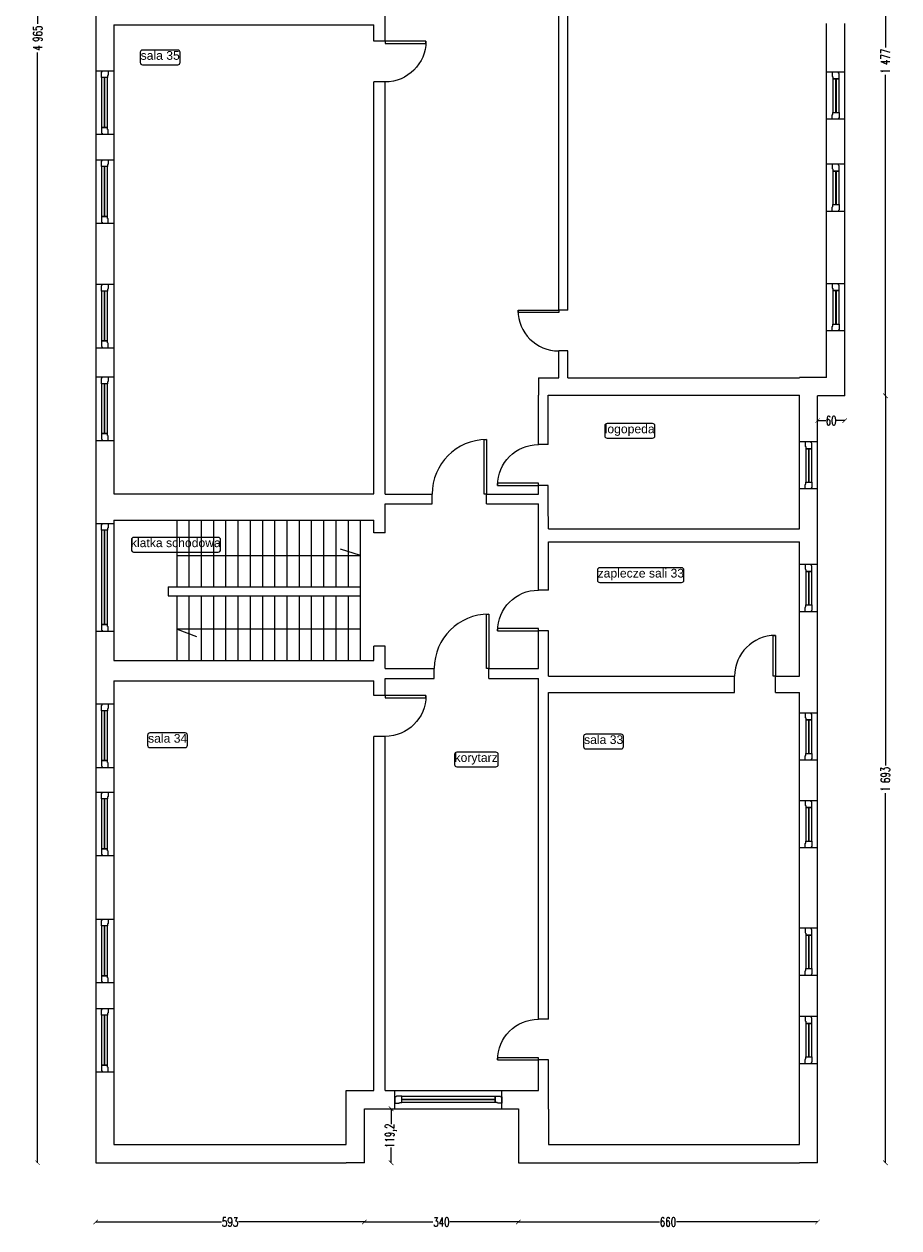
# Model space of a CAD drawing. Header units: centimetres. Extents: x -28146 to 19487, y -25160 to -2224.
# Tile 19 of 29: x 3454 to 5385, y -21739 to -19082. Entities that reach past the tile are written whole.
import ezdxf
from ezdxf.enums import TextEntityAlignment as Align

# ---------------------------------------------------------------- set-up
doc = ezdxf.new("R2010")
doc.units = ezdxf.units.CM
doc.header["$LTSCALE"] = 10
doc.linetypes.add('CONTINU', pattern=[0, 0])
for name, color, linetype, lineweight, true_color in [('IS_Okno_Drzwi', 7, 'Continuous', 9, 0x000000), ('IS_Room (Automatic)', 7, 'Continuous', 25, 0x000000), ('IS_Ściana1', 7, 'Continuous', 9, 0x000000)]:
    doc.layers.add(name, color=color, linetype=linetype, lineweight=lineweight, true_color=true_color)
doc.layers.add('Urzadzenia', color=7, linetype='CONTINU', lineweight=5)
doc.styles.add('Arial_____', font='arial.ttf')
doc.styles.add('styl1', font='simplex.shx', dxfattribs={"width": 0.7})
doc.dimstyles.new('100', dxfattribs={"dimtxt": 20, "dimasz": 10, "dimexe": 1.25, "dimexo": 0, "dimtad": 0, "dimdec": 1, "dimdsep": 46, "dimlunit": 6, "dimtxsty": 'styl1', "dimblk1": 'ARCHTICK', "dimblk2": 'ARCHTICK', "dimsah": 1, "dimcen": 5, "dimse1": 1, "dimse2": 1, "dimclrt": 256, "dimadec": 0, "dimazin": 0, "dimtfac": 1, "dimtdec": 1, "dimtmove": 0, "dimatfit": 3, "dimldrblk": 'ARCHTICK', "dimfxl": 1.25, "dimtolj": 1, "dimtzin": 0, "dimarcsym": 0})

# ---------------------------------------------------------------- blocks, each defined once
blk = doc.blocks.new('4_CoTo_OknoWScianie_1040_1750_400_150_0_15_0_0_ExportItem_1_50_0_False__87f71fa3-f148-4722-b574-2038bd8a55f3_ExportItem')
at = {"layer": 'IS_Okno_Drzwi', "lineweight": -2}
blk.add_lwpolyline([(-0.52, -0.075), (-0.425, -0.075), (-0.415, -0.065), (-0.415, -0.06), (-0.37, -0.06), (-0.37, 0.075), (-0.4875, 0.075), (-0.4975, 0.065), (-0.4975, 0.06), (-0.52, 0.06)], close=True, dxfattribs=at)
at = {"layer": 'IS_Okno_Drzwi', "lineweight": -2, "extrusion": (0, 0, -1)}
for points in [[(0.37, 0.075), (-0.37, 0.075), (-0.37, -0.06), (0.37, -0.06)], [(-0.52, -0.075), (-0.425, -0.075), (-0.415, -0.065), (-0.415, -0.06), (-0.37, -0.06), (-0.37, 0.075), (-0.4875, 0.075), (-0.4975, 0.065), (-0.4975, 0.06), (-0.52, 0.06)]]:
    blk.add_lwpolyline(points, close=True, dxfattribs=at)
at = {"layer": 'IS_Okno_Drzwi', "lineweight": -2, "extrusion": (0, 0, -1), "elevation": -0.001}
blk.add_lwpolyline([(0.37, 0.015), (-0.37, 0.015), (-0.37, 0), (0.37, 0)], close=True, dxfattribs=at)
blk = doc.blocks.new('4_CoTo_OknoWScianie_1400_2000_400_150_0_15_0_0_ExportItem_1_50_0_False__87f71fa3-f148-4722-b574-2038bd8a55f3_ExportItem')
at = {"layer": 'IS_Okno_Drzwi', "lineweight": -2}
blk.add_lwpolyline([(-0.7, -0.075), (-0.605, -0.075), (-0.595, -0.065), (-0.595, -0.06), (-0.55, -0.06), (-0.55, 0.075), (-0.6675, 0.075), (-0.6775, 0.065), (-0.6775, 0.06), (-0.7, 0.06)], close=True, dxfattribs=at)
at = {"layer": 'IS_Okno_Drzwi', "lineweight": -2, "extrusion": (0, 0, -1)}
for points in [[(0.55, 0.075), (-0.55, 0.075), (-0.55, -0.06), (0.55, -0.06)], [(-0.7, -0.075), (-0.605, -0.075), (-0.595, -0.065), (-0.595, -0.06), (-0.55, -0.06), (-0.55, 0.075), (-0.6675, 0.075), (-0.6775, 0.065), (-0.6775, 0.06), (-0.7, 0.06)]]:
    blk.add_lwpolyline(points, close=True, dxfattribs=at)
at = {"layer": 'IS_Okno_Drzwi', "lineweight": -2, "extrusion": (0, 0, -1), "elevation": -0.001}
blk.add_lwpolyline([(0.55, 0.015), (-0.55, 0.015), (-0.55, 0), (0.55, 0)], close=True, dxfattribs=at)
blk = doc.blocks.new('4_CoTo_OknoWScianie_2380_1000_400_150_0_15_0_0_ExportItem_1_50_0_False__87f71fa3-f148-4722-b574-2038bd8a55f3_ExportItem')
at = {"layer": 'IS_Okno_Drzwi', "lineweight": -2}
blk.add_lwpolyline([(-1.19, -0.075), (-1.095, -0.075), (-1.085, -0.065), (-1.085, -0.06), (-1.04, -0.06), (-1.04, 0.075), (-1.1575, 0.075), (-1.1675, 0.065), (-1.1675, 0.06), (-1.19, 0.06)], close=True, dxfattribs=at)
at = {"layer": 'IS_Okno_Drzwi', "lineweight": -2, "extrusion": (0, 0, -1)}
for points in [[(1.04, 0.075), (-1.04, 0.075), (-1.04, -0.06), (1.04, -0.06)], [(-1.19, -0.075), (-1.095, -0.075), (-1.085, -0.065), (-1.085, -0.06), (-1.04, -0.06), (-1.04, 0.075), (-1.1575, 0.075), (-1.1675, 0.065), (-1.1675, 0.06), (-1.19, 0.06)]]:
    blk.add_lwpolyline(points, close=True, dxfattribs=at)
at = {"layer": 'IS_Okno_Drzwi', "lineweight": -2, "extrusion": (0, 0, -1), "elevation": -0.001}
blk.add_lwpolyline([(1.04, 0.015), (-1.04, 0.015), (-1.04, 0), (1.04, 0)], close=True, dxfattribs=at)
blk = doc.blocks.new('4_CoTo_OknoWScianie_2360_2000_400_150_0_15_0_0_ExportItem_1_50_0_False__87f71fa3-f148-4722-b574-2038bd8a55f3_ExportItem')
at = {"layer": 'IS_Okno_Drzwi', "lineweight": -2}
blk.add_lwpolyline([(-1.18, -0.075), (-1.085, -0.075), (-1.075, -0.065), (-1.075, -0.06), (-1.03, -0.06), (-1.03, 0.075), (-1.1475, 0.075), (-1.1575, 0.065), (-1.1575, 0.06), (-1.18, 0.06)], close=True, dxfattribs=at)
at = {"layer": 'IS_Okno_Drzwi', "lineweight": -2, "extrusion": (0, 0, -1)}
for points in [[(1.03, 0.075), (-1.03, 0.075), (-1.03, -0.06), (1.03, -0.06)], [(-1.18, -0.075), (-1.085, -0.075), (-1.075, -0.065), (-1.075, -0.06), (-1.03, -0.06), (-1.03, 0.075), (-1.1475, 0.075), (-1.1575, 0.065), (-1.1575, 0.06), (-1.18, 0.06)]]:
    blk.add_lwpolyline(points, close=True, dxfattribs=at)
at = {"layer": 'IS_Okno_Drzwi', "lineweight": -2, "extrusion": (0, 0, -1), "elevation": -0.001}
blk.add_lwpolyline([(1.03, 0.015), (-1.03, 0.015), (-1.03, 0), (1.03, 0)], close=True, dxfattribs=at)
blk = doc.blocks.new('4_CoTo_DrzwiWScianie_900_2000_250_100_0_50_0_0_ExportItem_1_50_0_False__87f71fa3-f148-4722-b574-2038bd8a55f3_ExportItem')
at = {"layer": 'IS_Okno_Drzwi', "lineweight": -2, "extrusion": (0, 0, -1)}
blk.add_lwpolyline([(-0.45, 1.025), (-0.45, 0.125), (-0.4, 0.125), (-0.4, 1.025)], close=True, dxfattribs=at)
at = {"layer": 'IS_Okno_Drzwi', "lineweight": -2}
blk.add_arc((0.45, 0.125), 0.9, 90, 180, dxfattribs=at)
blk = doc.blocks.new('4_CoTo_DrzwiWScianie_1200_2000_220_100_0_50_0_0_ExportItem_1_50_0_False__87f71fa3-f148-4722-b574-2038bd8a55f3_ExportItem')
at = {"layer": 'IS_Okno_Drzwi', "lineweight": -2, "extrusion": (0, 0, -1)}
blk.add_lwpolyline([(-0.6, 1.31), (-0.6, 0.11), (-0.55, 0.11), (-0.55, 1.31)], close=True, dxfattribs=at)
at = {"layer": 'IS_Okno_Drzwi', "lineweight": -2}
blk.add_arc((0.6, 0.11), 1.2, 90, 180, dxfattribs=at)
blk = doc.blocks.new('4_CoTo_DrzwiWScianie_900_2000_220_100_0_50_0_0_ExportItem_1_50_0_False__87f71fa3-f148-4722-b574-2038bd8a55f3_ExportItem')
at = {"layer": 'IS_Okno_Drzwi', "lineweight": -2, "extrusion": (0, 0, -1)}
blk.add_lwpolyline([(-0.45, 1.01), (-0.45, 0.11), (-0.4, 0.11), (-0.4, 1.01)], close=True, dxfattribs=at)
at = {"layer": 'IS_Okno_Drzwi', "lineweight": -2}
blk.add_arc((0.45, 0.11), 0.9, 90, 180, dxfattribs=at)
blk = doc.blocks.new('4_CoTo_DrzwiWScianie_900_2000_200_100_0_50_0_0_ExportItem_1_50_0_False__87f71fa3-f148-4722-b574-2038bd8a55f3_ExportItem')
at = {"layer": 'IS_Okno_Drzwi', "lineweight": -2, "extrusion": (0, 0, -1)}
blk.add_lwpolyline([(-0.45, 1), (-0.45, 0.1), (-0.4, 0.1), (-0.4, 1)], close=True, dxfattribs=at)
at = {"layer": 'IS_Okno_Drzwi', "lineweight": -2}
blk.add_arc((0.45, 0.1), 0.9, 90, 180, dxfattribs=at)
blk = doc.blocks.new('4_CoTo_DrzwiWScianie_900_2000_360_100_0_50_0_0_ExportItem_1_50_0_False__87f71fa3-f148-4722-b574-2038bd8a55f3_ExportItem')
at = {"layer": 'IS_Okno_Drzwi', "lineweight": -2, "extrusion": (0, 0, -1)}
blk.add_lwpolyline([(-0.45, 1.08), (-0.45, 0.18), (-0.4, 0.18), (-0.4, 1.08)], close=True, dxfattribs=at)
at = {"layer": 'IS_Okno_Drzwi', "lineweight": -2}
blk.add_arc((0.45, 0.18), 0.9, 90, 180, dxfattribs=at)
blk = doc.blocks.new('_ARCHTICK')
at = {"color": 0, "linetype": 'ByBlock', "const_width": 0.15}
blk.add_lwpolyline([(-0.5, -0.5), (0.5, 0.5)], dxfattribs=at)
blk = doc.blocks.new('*D558')
at = {"layer": 'Defpoints', "color": 0}
for p in [(5265.2, -18425.5), (5265.2, -19902.5), (5355, -19902.5)]:
    blk.add_point(p, dxfattribs=at)
at = {"layer": 'Urzadzenia', "color": 0, "lineweight": -2}
for p, q in [((5355, -18425.5), (5355, -19133.7)), ((5355, -19902.5), (5355, -19194.3))]:
    blk.add_line(p, q, dxfattribs=at)
at = {"layer": 'Urzadzenia', "color": 0, "lineweight": -2, "xscale": 10, "yscale": 10, "zscale": 10}
for p, rotation in [((5355, -18425.5), 90), ((5355, -19902.5), 270)]:
    blk.add_blockref('_ARCHTICK', p, dxfattribs=dict(at, rotation=rotation))
at = {"layer": 'Urzadzenia', "insert": (5355, -19164), "char_height": 20, "attachment_point": 5, "rotation": 90, "style": 'styl1'}
blk.add_mtext('\\A1;1\xa0477', dxfattribs=at)
blk = doc.blocks.new('*D559')
at = {"layer": 'Defpoints', "color": 0}
for p in [(5265.2, -19902.5), (5205.2, -21595.5), (5355, -21595.5)]:
    blk.add_point(p, dxfattribs=at)
at = {"layer": 'Urzadzenia', "color": 0, "lineweight": -2}
for p, q in [((5355, -19902.5), (5355, -20718.7)), ((5355, -21595.5), (5355, -20779.3))]:
    blk.add_line(p, q, dxfattribs=at)
at = {"layer": 'Urzadzenia', "color": 0, "lineweight": -2, "xscale": 10, "yscale": 10, "zscale": 10}
for p, rotation in [((5355, -19902.5), 90), ((5355, -21595.5), 270)]:
    blk.add_blockref('_ARCHTICK', p, dxfattribs=dict(at, rotation=rotation))
at = {"layer": 'Urzadzenia', "insert": (5355, -20749), "char_height": 20, "attachment_point": 5, "rotation": 90, "style": 'styl1'}
blk.add_mtext('\\A1;1\xa0693', dxfattribs=at)
blk = doc.blocks.new('*D560')
at = {"layer": 'Defpoints', "color": 0}
for p in [(5205.2, -19902.5), (5265.2, -19902.5), (5265.2, -19957.4)]:
    blk.add_point(p, dxfattribs=at)
at = {"layer": 'Urzadzenia', "color": 0, "lineweight": -2}
for p, q in [((5205.2, -19957.4), (5223.3, -19957.4)), ((5265.2, -19957.4), (5247.2, -19957.4))]:
    blk.add_line(p, q, dxfattribs=at)
at = {"layer": 'Urzadzenia', "color": 0, "lineweight": -2, "xscale": 10, "yscale": 10, "zscale": 10, "rotation": 180}
blk.add_blockref('_ARCHTICK', (5205.2, -19957.4), dxfattribs=at)
at = {"layer": 'Urzadzenia', "color": 0, "lineweight": -2, "xscale": 10, "yscale": 10, "zscale": 10}
blk.add_blockref('_ARCHTICK', (5265.2, -19957.4), dxfattribs=at)
at = {"layer": 'Urzadzenia', "insert": (5235.2, -19957.4), "char_height": 20, "attachment_point": 5, "style": 'styl1'}
blk.add_mtext('\\A1;60', dxfattribs=at)
blk = doc.blocks.new('*D562')
at = {"layer": 'Defpoints', "color": 0}
for p in [(4545.2, -21595.5), (5205.2, -21595.5), (4545.2, -21726.2)]:
    blk.add_point(p, dxfattribs=at)
at = {"layer": 'Urzadzenia', "color": 0, "lineweight": -2}
for p, q in [((4545.2, -21726.2), (4856.6, -21726.2)), ((5205.2, -21726.2), (4893.8, -21726.2))]:
    blk.add_line(p, q, dxfattribs=at)
at = {"layer": 'Urzadzenia', "color": 0, "lineweight": -2, "xscale": 10, "yscale": 10, "zscale": 10, "rotation": 180}
blk.add_blockref('_ARCHTICK', (4545.2, -21726.2), dxfattribs=at)
at = {"layer": 'Urzadzenia', "color": 0, "lineweight": -2, "xscale": 10, "yscale": 10, "zscale": 10}
blk.add_blockref('_ARCHTICK', (5205.2, -21726.2), dxfattribs=at)
at = {"layer": 'Urzadzenia', "insert": (4875.2, -21726.2), "char_height": 20, "attachment_point": 5, "style": 'styl1'}
blk.add_mtext('\\A1;660', dxfattribs=at)
blk = doc.blocks.new('*D563')
at = {"layer": 'Defpoints', "color": 0}
for p in [(4205.2, -21595.5), (4545.2, -21595.5), (4205.2, -21726.2)]:
    blk.add_point(p, dxfattribs=at)
at = {"layer": 'Urzadzenia', "color": 0, "lineweight": -2}
for p, q in [((4205.2, -21726.2), (4356.6, -21726.2)), ((4545.2, -21726.2), (4393.8, -21726.2))]:
    blk.add_line(p, q, dxfattribs=at)
at = {"layer": 'Urzadzenia', "color": 0, "lineweight": -2, "xscale": 10, "yscale": 10, "zscale": 10, "rotation": 180}
blk.add_blockref('_ARCHTICK', (4205.2, -21726.2), dxfattribs=at)
at = {"layer": 'Urzadzenia', "color": 0, "lineweight": -2, "xscale": 10, "yscale": 10, "zscale": 10}
blk.add_blockref('_ARCHTICK', (4545.2, -21726.2), dxfattribs=at)
at = {"layer": 'Urzadzenia', "insert": (4375.2, -21726.2), "char_height": 20, "attachment_point": 5, "style": 'styl1'}
blk.add_mtext('\\A1;340', dxfattribs=at)
blk = doc.blocks.new('*D564')
at = {"layer": 'Defpoints', "color": 0}
for p in [(3612.2, -21595.5), (4205.2, -21595.5), (3612.2, -21726.2)]:
    blk.add_point(p, dxfattribs=at)
at = {"layer": 'Urzadzenia', "color": 0, "lineweight": -2}
for p, q in [((3612.2, -21726.2), (3890.1, -21726.2)), ((4205.2, -21726.2), (3927.3, -21726.2))]:
    blk.add_line(p, q, dxfattribs=at)
at = {"layer": 'Urzadzenia', "color": 0, "lineweight": -2, "xscale": 10, "yscale": 10, "zscale": 10, "rotation": 180}
blk.add_blockref('_ARCHTICK', (3612.2, -21726.2), dxfattribs=at)
at = {"layer": 'Urzadzenia', "color": 0, "lineweight": -2, "xscale": 10, "yscale": 10, "zscale": 10}
blk.add_blockref('_ARCHTICK', (4205.2, -21726.2), dxfattribs=at)
at = {"layer": 'Urzadzenia', "insert": (3908.7, -21726.2), "char_height": 20, "attachment_point": 5, "style": 'styl1'}
blk.add_mtext('\\A1;593', dxfattribs=at)
blk = doc.blocks.new('*D565')
at = {"layer": 'Defpoints', "color": 0}
for p in [(4205.2, -21476.3), (4264, -21476.3), (4205.2, -21595.5)]:
    blk.add_point(p, dxfattribs=at)
at = {"layer": 'Urzadzenia', "color": 0, "lineweight": -2}
for p, q in [((4264, -21476.3), (4264, -21509.9)), ((4264, -21595.5), (4264, -21561.8))]:
    blk.add_line(p, q, dxfattribs=at)
at = {"layer": 'Urzadzenia', "color": 0, "lineweight": -2, "xscale": 10, "yscale": 10, "zscale": 10}
for p, rotation in [((4264, -21476.3), 90), ((4264, -21595.5), 270)]:
    blk.add_blockref('_ARCHTICK', p, dxfattribs=dict(at, rotation=rotation))
at = {"layer": 'Urzadzenia', "insert": (4264, -21535.9), "char_height": 20, "attachment_point": 5, "rotation": 90, "style": 'styl1'}
blk.add_mtext('\\A1;119,2', dxfattribs=at)
blk = doc.blocks.new('*D566')
at = {"layer": 'Defpoints', "color": 0}
for p in [(3484, -16630.5), (3612.2, -16630.5), (3612.2, -21595.5)]:
    blk.add_point(p, dxfattribs=at)
at = {"layer": 'Urzadzenia', "color": 0, "lineweight": -2}
for p, q in [((3484, -16630.5), (3484, -19081.3)), ((3484, -21595.5), (3484, -19144.6))]:
    blk.add_line(p, q, dxfattribs=at)
at = {"layer": 'Urzadzenia', "color": 0, "lineweight": -2, "xscale": 10, "yscale": 10, "zscale": 10}
for p, rotation in [((3484, -16630.5), 90), ((3484, -21595.5), 270)]:
    blk.add_blockref('_ARCHTICK', p, dxfattribs=dict(at, rotation=rotation))
at = {"layer": 'Urzadzenia', "insert": (3484, -19113), "char_height": 20, "attachment_point": 5, "rotation": 90, "style": 'styl1'}
blk.add_mtext('\\A1;4\xa0965', dxfattribs=at)

msp = doc.modelspace()

# ---------------------------------------------------------------- linework, layer by layer
at = {"layer": 'IS_Room (Automatic)'}
for points, elevation in [([(3715.41, -19171.65), (3793.53, -19171.65, 0.4142136), (3798.53, -19166.65), (3798.53, -19144.36, 0.4142136), (3793.53, -19139.36), (3715.41, -19139.36, 0.4142136), (3710.41, -19144.36), (3710.41, -19166.65, 0.4142136)], 20682.2), ([(4740.64, -19995.98), (4841.28, -19995.98, 0.4142136), (4846.28, -19990.98), (4846.28, -19968.71, 0.4142136), (4841.28, -19963.71), (4740.64, -19963.71, 0.4142136), (4735.64, -19968.71), (4735.64, -19990.98, 0.4142136)], 20682.1), ([(3695.88, -20247.34), (3882.85, -20247.34, 0.4142136), (3887.85, -20242.34), (3887.85, -20220.05, 0.4142136), (3882.85, -20215.05), (3695.88, -20215.05, 0.4142136), (3690.88, -20220.05), (3690.88, -20242.34, 0.4142136)], 20682), ([(4724.51, -20314.47), (4905.33, -20314.47, 0.4142136), (4910.33, -20309.47), (4910.33, -20287.18, 0.4142136), (4905.33, -20282.18), (4724.51, -20282.18, 0.4142136), (4719.51, -20287.18), (4719.51, -20309.47, 0.4142136)], 20681.9), ([(3731.87, -20678.98), (3809.77, -20678.98, 0.4142136), (3814.77, -20673.98), (3814.77, -20651.7, 0.4142136), (3809.77, -20646.7), (3731.87, -20646.7, 0.4142136), (3726.87, -20651.7), (3726.87, -20673.98, 0.4142136)], 20678.2), ([(4694.04, -20681.88), (4772.02, -20681.88, 0.4142136), (4777.02, -20676.88), (4777.02, -20654.59, 0.4142136), (4772.02, -20649.59), (4694.04, -20649.59, 0.4142136), (4689.04, -20654.59), (4689.04, -20676.88, 0.4142136)], 20681.7), ([(4409.23, -20721.45), (4495.63, -20721.45, 0.4142136), (4500.63, -20716.45), (4500.63, -20694.18, 0.4142136), (4495.63, -20689.18), (4409.23, -20689.18, 0.4142136), (4404.23, -20694.18), (4404.23, -20716.45, 0.4142136)], 20681.8)]:
    msp.add_lwpolyline(points, format="xyb", close=True, dxfattribs=dict(at, elevation=elevation))
at = {"layer": 'IS_Ściana1'}
for p, q in [((4251, -19119.81, 3205.3), (4226, -19119.81, 3205.3)), ((3612.22, -19185.21, 3205.3), (3652.22, -19185.21, 3205.3)), ((4251, -19209.81, 3205.3), (4226, -19209.81, 3205.3)), ((5265.22, -19187.92, 3205.3), (5225.22, -19187.92, 3205.3)), ((5265.22, -19291.92, 3205.3), (5225.22, -19291.92, 3205.3)), ((3612.22, -19325.21, 3205.3), (3652.22, -19325.21, 3205.3)), ((3612.22, -19381.44, 3205.3), (3652.22, -19381.44, 3205.3)), ((5265.22, -19391.53, 3205.3), (5225.22, -19391.53, 3205.3)), ((5265.22, -19495.53, 3205.3), (5225.22, -19495.53, 3205.3)), ((3612.22, -19521.44, 3205.3), (3652.22, -19521.44, 3205.3)), ((3612.22, -19656.43, 3205.3), (3652.22, -19656.43, 3205.3)), ((5265.22, -19655.35, 3205.3), (5225.22, -19655.35, 3205.3)), ((4654.22, -19713.57, 3205.3), (4634.22, -19713.57, 3205.3)), ((5265.22, -19759.35, 3205.3), (5225.22, -19759.35, 3205.3)), ((3612.22, -19796.43, 3205.3), (3652.22, -19796.43, 3205.3)), ((4654.22, -19803.57, 3205.3), (4634.22, -19803.57, 3205.3)), ((3612.22, -19860.91, 3205.3), (3652.22, -19860.91, 3205.3)), ((3612.22, -20000.91, 3205.3), (3652.22, -20000.91, 3205.3)), ((5205.22, -20004.25, 3205.3), (5165.22, -20004.25, 3205.3)), ((4611.12, -20010.22, 3205.3), (4589.12, -20010.22, 3205.3)), ((4611.13, -20100.22, 3205.3), (4589.13, -20100.22, 3205.3)), ((5205.22, -20108.25, 3205.3), (5165.22, -20108.25, 3205.3)), ((4354.64, -20141.37, 3205.3), (4354.64, -20119.37, 3205.3)), ((4474.64, -20141.37, 3205.3), (4474.64, -20119.37, 3205.3)), ((3612.22, -20184.23, 3205.3), (3652.22, -20184.23, 3205.3)), ((3791.77, -20324.44, 3205.3), (3791.77, -20177.09, 3205.3)), ((3818.77, -20324.44, 3205.3), (3818.77, -20177.09, 3205.3)), ((3845.77, -20324.44, 3205.3), (3845.77, -20177.09, 3205.3)), ((3872.77, -20324.44, 3205.3), (3872.77, -20177.09, 3205.3)), ((3899.77, -20324.44, 3205.3), (3899.77, -20177.09, 3205.3)), ((3926.77, -20324.44, 3205.3), (3926.77, -20177.09, 3205.3)), ((3953.77, -20324.44, 3205.3), (3953.77, -20177.09, 3205.3)), ((3980.77, -20324.44, 3205.3), (3980.77, -20177.09, 3205.3)), ((4007.77, -20324.44, 3205.3), (4007.77, -20177.09, 3205.3)), ((4034.77, -20324.44, 3205.3), (4034.77, -20177.09, 3205.3)), ((4061.77, -20324.44, 3205.3), (4061.77, -20177.09, 3205.3)), ((4088.77, -20324.44, 3205.3), (4088.77, -20177.09, 3205.3)), ((4115.77, -20324.44, 3205.3), (4115.77, -20177.09, 3205.3)), ((4142.77, -20324.44, 3205.3), (4142.77, -20177.09, 3205.3)), ((4169.77, -20324.44, 3205.3), (4169.77, -20177.09, 3205.3)), ((4196.77, -20486.46, 3205.3), (4196.77, -20177.09, 3205.3)), ((4251, -20205.3, 3205.3), (4226, -20205.3, 3205.3)), ((4196.77, -20255.34, 3205.3), (4152.47, -20241.03)), ((3791.77, -20255.34, 3205.3), (4196.77, -20255.34, 3205.3)), ((5205.22, -20275.18, 3205.3), (5165.22, -20275.18, 3205.3)), ((3772.23, -20324.44, 3205.3), (4196.77, -20324.44, 3205.3)), ((3772.23, -20324.44, 3205.3), (3772.23, -20344.44, 3205.3)), ((3772.23, -20344.44, 3205.3), (4196.77, -20344.44, 3205.3)), ((3791.77, -20486.46, 3205.3), (3791.77, -20344.44, 3205.3)), ((3818.77, -20486.46, 3205.3), (3818.77, -20344.44, 3205.3)), ((3845.77, -20486.46, 3205.3), (3845.77, -20344.44, 3205.3)), ((3872.77, -20486.46, 3205.3), (3872.77, -20344.44, 3205.3)), ((3899.77, -20486.46, 3205.3), (3899.77, -20344.44, 3205.3)), ((3926.77, -20486.46, 3205.3), (3926.77, -20344.44, 3205.3)), ((3953.77, -20486.46, 3205.3), (3953.77, -20344.44, 3205.3)), ((3980.77, -20486.46, 3205.3), (3980.77, -20344.44, 3205.3)), ((4007.77, -20486.46, 3205.3), (4007.77, -20344.44, 3205.3)), ((4034.77, -20486.46, 3205.3), (4034.77, -20344.44, 3205.3)), ((4061.77, -20486.46, 3205.3), (4061.77, -20344.44, 3205.3)), ((4088.77, -20486.46, 3205.3), (4088.77, -20344.44, 3205.3)), ((4115.77, -20486.46, 3205.3), (4115.77, -20344.44, 3205.3)), ((4142.77, -20486.46, 3205.3), (4142.77, -20344.44, 3205.3)), ((4169.77, -20486.46, 3205.3), (4169.77, -20344.44, 3205.3)), ((4611.14, -20331.48, 3205.3), (4589.14, -20331.48, 3205.3)), ((5205.22, -20379.18, 3205.3), (5165.22, -20379.18, 3205.3)), ((3612.22, -20422.23, 3205.3), (3652.22, -20422.23, 3205.3)), ((4196.77, -20417.39, 3205.3), (3791.77, -20417.39, 3205.3)), ((3791.77, -20417.39, 3205.3), (3834.67, -20433.54)), ((4611.15, -20421.48, 3205.3), (4589.15, -20421.48, 3205.3)), ((4251, -20455.3, 3205.3), (4226, -20455.3, 3205.3)), ((4359.53, -20526.46, 3205.3), (4359.53, -20504.46, 3205.3)), ((4479.53, -20526.46, 3205.3), (4479.53, -20504.46, 3205.3)), ((5022.11, -20557.46, 3205.3), (5022.11, -20521.46, 3205.3)), ((5112.11, -20557.46, 3205.3), (5112.11, -20521.46, 3205.3)), ((4251, -20564.3, 3205.3), (4226, -20564.3, 3205.3)), ((3612.22, -20582.79, 3205.3), (3652.22, -20582.79, 3205.3)), ((5205.22, -20602.9, 3205.3), (5165.22, -20602.9, 3205.3)), ((4251, -20654.3, 3205.3), (4226, -20654.3, 3205.3)), ((3612.22, -20722.79, 3205.3), (3652.22, -20722.79, 3205.3)), ((5205.22, -20706.9, 3205.3), (5165.22, -20706.9, 3205.3)), ((3612.22, -20777.35, 3205.3), (3652.22, -20777.35, 3205.3)), ((5205.22, -20796.41, 3205.3), (5165.22, -20796.41, 3205.3)), ((5205.22, -20900.41, 3205.3), (5165.22, -20900.41, 3205.3)), ((3612.22, -20917.35, 3205.3), (3652.22, -20917.35, 3205.3)), ((3612.22, -21057.73, 3205.3), (3652.22, -21057.73, 3205.3)), ((5205.22, -21077.93, 3205.3), (5165.22, -21077.93, 3205.3)), ((3612.22, -21197.73, 3205.3), (3652.22, -21197.73, 3205.3)), ((5205.22, -21181.93, 3205.3), (5165.22, -21181.93, 3205.3)), ((3612.22, -21254.85, 3205.3), (3652.22, -21254.85, 3205.3)), ((4611.21, -21278.61, 3205.3), (4589.21, -21278.61, 3205.3)), ((5205.22, -21272.73, 3205.3), (5165.22, -21272.73, 3205.3)), ((4611.21, -21368.61, 3205.3), (4589.21, -21368.61, 3205.3)), ((5205.22, -21376.73, 3205.3), (5165.22, -21376.73, 3205.3)), ((3612.22, -21394.85, 3205.3), (3652.22, -21394.85, 3205.3)), ((4272.49, -21476.28, 3205.3), (4272.49, -21436.28, 3205.3)), ((4508.49, -21476.28, 3205.3), (4508.49, -21436.28, 3205.3))]:
    msp.add_line(p, q, dxfattribs=at)
at = {"layer": 'IS_Ściana1', "extrusion": (1, 0, 0)}
for points, elevation in [([(-19713.57, 3205.3), (-18760.46, 3205.3)], 4634.22), ([(-19713.57, 3205.3), (-18760.46, 3205.3)], 4654.22), ([(-19063.35, 3205.3), (-19083.35, 3205.3)], 3612.22), ([(-19083.35, 3205.3), (-19063.35, 3205.3)], 4251), ([(-19083.35, 3205.3), (-19185.21, 3205.3)], 3612.22), ([(-19083.35, 3205.3), (-19185.21, 3205.3)], 3652.22), ([(-19119.81, 3205.3), (-19083.35, 3205.3)], 4226), ([(-19119.81, 3205.3), (-19083.35, 3205.3)], 4251), ([(-19187.92, 3205.3), (-19080.74, 3205.3)], 5225.22), ([(-19187.92, 3205.3), (-19080.74, 3205.3)], 5265.22), ([(-19185.21, 3205.3), (-19325.21, 3205.3)], 3612.22), ([(-19185.21, 3205.3), (-19325.21, 3205.3)], 3652.22), ([(-20119.09, 3205.3), (-19209.81, 3205.3)], 4226), ([(-20119.09, 3205.3), (-19209.81, 3205.3)], 4251), ([(-19291.92, 3205.3), (-19187.92, 3205.3)], 5225.22), ([(-19291.92, 3205.3), (-19187.92, 3205.3)], 5265.22), ([(-19391.53, 3205.3), (-19291.92, 3205.3)], 5225.22), ([(-19391.53, 3205.3), (-19291.92, 3205.3)], 5265.22), ([(-19325.21, 3205.3), (-19381.44, 3205.3)], 3612.22), ([(-19325.21, 3205.3), (-19381.44, 3205.3)], 3652.22), ([(-19381.44, 3205.3), (-19521.44, 3205.3)], 3612.22), ([(-19381.44, 3205.3), (-19521.44, 3205.3)], 3652.22), ([(-19495.53, 3205.3), (-19391.53, 3205.3)], 5225.22), ([(-19495.53, 3205.3), (-19391.53, 3205.3)], 5265.22), ([(-19655.35, 3205.3), (-19495.53, 3205.3)], 5225.22), ([(-19655.35, 3205.3), (-19495.53, 3205.3)], 5265.22), ([(-19521.44, 3205.3), (-19656.43, 3205.3)], 3612.22), ([(-19521.44, 3205.3), (-19656.43, 3205.3)], 3652.22), ([(-19656.43, 3205.3), (-19796.43, 3205.3)], 3612.22), ([(-19656.43, 3205.3), (-19796.43, 3205.3)], 3652.22), ([(-19759.35, 3205.3), (-19655.35, 3205.3)], 5225.22), ([(-19759.35, 3205.3), (-19655.35, 3205.3)], 5265.22), ([(-19862.46, 3205.3), (-19759.35, 3205.3)], 5225.22), ([(-19902.46, 3205.3), (-19759.35, 3205.3)], 5265.22), ([(-19796.43, 3205.3), (-19860.91, 3205.3)], 3612.22), ([(-19796.43, 3205.3), (-19860.91, 3205.3)], 3652.22), ([(-19863.24, 3205.3), (-19803.57, 3205.3)], 4634.22), ([(-19863.24, 3205.3), (-19803.57, 3205.3)], 4654.22), ([(-19860.91, 3205.3), (-20000.91, 3205.3)], 3612.22), ([(-19860.91, 3205.3), (-20000.91, 3205.3)], 3652.22), ([(-19863.24, 3205.3), (-19862.46, 3205.3)], 5165.22), ([(-20004.25, 3205.3), (-19901.24, 3205.3)], 5165.22), ([(-20004.25, 3205.3), (-19902.46, 3205.3)], 5205.22), ([(-20000.91, 3205.3), (-20119.09, 3205.3)], 3612.22), ([(-20000.91, 3205.3), (-20119.09, 3205.3)], 3652.22), ([(-20108.25, 3205.3), (-20004.25, 3205.3)], 5165.22), ([(-20108.25, 3205.3), (-20004.25, 3205.3)], 5205.22), ([(-20196.52, 3205.3), (-20108.25, 3205.3)], 5165.22), ([(-20196.52, 3205.3), (-20108.25, 3205.3)], 5205.22), ([(-20119.09, 3205.3), (-20177.09, 3205.3)], 3612.22), ([(-20119.37, 3205.3), (-20119.09, 3205.3)], 4251), ([(-20177.09, 3205.3), (-20141.37, 3205.3)], 4251), ([(-20177.09, 3205.3), (-20184.23, 3205.3)], 3612.22), ([(-20184.23, 3205.3), (-20422.23, 3205.3)], 3612.22), ([(-20177.09, 3205.3), (-20184.23, 3205.3)], 3652.22), ([(-20184.23, 3205.3), (-20422.23, 3205.3)], 3652.22), ([(-20205.3, 3205.3), (-20177.09, 3205.3)], 4226), ([(-20205.3, 3205.3), (-20177.09, 3205.3)], 4251), ([(-20224.52, 3205.3), (-20196.52, 3205.3)], 5205.22), ([(-20275.18, 3205.3), (-20224.52, 3205.3)], 5165.22), ([(-20275.18, 3205.3), (-20224.52, 3205.3)], 5205.22), ([(-20379.18, 3205.3), (-20275.18, 3205.3)], 5165.22), ([(-20379.18, 3205.3), (-20275.18, 3205.3)], 5205.22), ([(-20521.46, 3205.3), (-20379.18, 3205.3)], 5165.22), ([(-20521.46, 3205.3), (-20379.18, 3205.3)], 5205.22), ([(-20422.23, 3205.3), (-20486.46, 3205.3)], 3612.22), ([(-20422.23, 3205.3), (-20486.46, 3205.3)], 3652.22), ([(-20486.46, 3205.3), (-20455.3, 3205.3)], 4226), ([(-20504.46, 3205.3), (-20455.3, 3205.3)], 4251), ([(-20486.46, 3205.3), (-20531.46, 3205.3)], 3612.22), ([(-20531.46, 3205.3), (-20582.79, 3205.3)], 3612.22), ([(-20531.46, 3205.3), (-20582.79, 3205.3)], 3652.22), ([(-20564.3, 3205.3), (-20531.46, 3205.3)], 4226), ([(-20564.3, 3205.3), (-20526.46, 3205.3)], 4251), ([(-20557.46, 3205.3), (-20521.46, 3205.3)], 5205.22), ([(-20602.9, 3205.3), (-20557.46, 3205.3)], 5165.22), ([(-20602.9, 3205.3), (-20557.46, 3205.3)], 5205.22), ([(-20582.79, 3205.3), (-20722.79, 3205.3)], 3612.22), ([(-20582.79, 3205.3), (-20722.79, 3205.3)], 3652.22), ([(-20706.9, 3205.3), (-20602.9, 3205.3)], 5165.22), ([(-20706.9, 3205.3), (-20602.9, 3205.3)], 5205.22), ([(-21436.28, 3205.3), (-20654.3, 3205.3)], 4226), ([(-21436.28, 3205.3), (-20654.3, 3205.3)], 4251), ([(-20722.79, 3205.3), (-20777.35, 3205.3)], 3612.22), ([(-20722.79, 3205.3), (-20777.35, 3205.3)], 3652.22), ([(-20796.41, 3205.3), (-20706.9, 3205.3)], 5165.22), ([(-20796.41, 3205.3), (-20706.9, 3205.3)], 5205.22), ([(-20777.35, 3205.3), (-20917.35, 3205.3)], 3612.22), ([(-20777.35, 3205.3), (-20917.35, 3205.3)], 3652.22), ([(-20900.41, 3205.3), (-20796.41, 3205.3)], 5165.22), ([(-20900.41, 3205.3), (-20796.41, 3205.3)], 5205.22), ([(-21077.93, 3205.3), (-20900.41, 3205.3)], 5165.22), ([(-21077.93, 3205.3), (-20900.41, 3205.3)], 5205.22), ([(-20917.35, 3205.3), (-21057.73, 3205.3)], 3612.22), ([(-20917.35, 3205.3), (-21057.73, 3205.3)], 3652.22), ([(-21057.73, 3205.3), (-21197.73, 3205.3)], 3612.22), ([(-21057.73, 3205.3), (-21197.73, 3205.3)], 3652.22), ([(-21181.93, 3205.3), (-21077.93, 3205.3)], 5165.22), ([(-21181.93, 3205.3), (-21077.93, 3205.3)], 5205.22), ([(-21197.73, 3205.3), (-21254.85, 3205.3)], 3612.22), ([(-21197.73, 3205.3), (-21254.85, 3205.3)], 3652.22), ([(-21272.73, 3205.3), (-21181.93, 3205.3)], 5165.22), ([(-21272.73, 3205.3), (-21181.93, 3205.3)], 5205.22), ([(-21254.85, 3205.3), (-21394.85, 3205.3)], 3612.22), ([(-21254.85, 3205.3), (-21394.85, 3205.3)], 3652.22), ([(-21376.73, 3205.3), (-21272.73, 3205.3)], 5165.22), ([(-21376.73, 3205.3), (-21272.73, 3205.3)], 5205.22), ([(-21555.46, 3205.3), (-21376.73, 3205.3)], 5165.22), ([(-21595.46, 3205.3), (-21376.73, 3205.3)], 5205.22), ([(-21394.85, 3205.3), (-21595.46, 3205.3)], 3612.22), ([(-21394.85, 3205.3), (-21555.46, 3205.3)], 3652.22), ([(-21555.46, 3205.3), (-21436.28, 3205.3)], 4165.22), ([(-21595.46, 3205.3), (-21476.28, 3205.3)], 4205.22), ([(-21476.28, 3205.3), (-21595.46, 3205.3)], 4545.22), ([(-21476.93, 3205.3), (-21555.46, 3205.3)], 4611.22)]:
    msp.add_lwpolyline(points, dxfattribs=dict(at, elevation=elevation))
at = {"layer": 'IS_Ściana1', "elevation": 3205.3}
for points in [[(3652.22, -19083.35), (4226, -19083.35)], [(4589.11, -19863.24), (4589.12, -19901.24)], [(4589.12, -20010.22), (4589.12, -19901.24)], [(4611.12, -20010.22), (4611.12, -19901.24)], [(4589.13, -20119.37), (4589.13, -20100.22)], [(4611.13, -20119.36), (4611.13, -20100.22)], [(4251, -20119.37), (4354.64, -20119.37)], [(4474.64, -20141.37), (4589.13, -20141.37)], [(4589.14, -20196.52), (4589.13, -20141.37)], [(4611.13, -20141.36), (4611.13, -20119.36)], [(4611.14, -20196.52), (4611.13, -20141.36)], [(4589.14, -20224.52), (4589.14, -20196.52)], [(4611.14, -20196.52), (5165.22, -20196.52)], [(4589.14, -20331.48), (4589.14, -20224.52)], [(4611.16, -20521.46), (4611.16, -20504.46)], [(4589.16, -20557.47), (4589.16, -20526.46)], [(4611.16, -20521.46), (5022.11, -20521.46)], [(4589.21, -21278.61), (4589.16, -20557.47)], [(4589.22, -21436.28), (4589.21, -21368.61)], [(4611.22, -21476.93), (4611.21, -21368.61)]]:
    msp.add_lwpolyline(points, dxfattribs=at)
at = {"layer": 'IS_Ściana1', "extrusion": (0, 1, 0)}
for points, elevation in [([(-4589.11, 3205.3), (-4634.22, 3205.3)], -19863.24), ([(-4654.22, 3205.3), (-5165.22, 3205.3)], -19863.24), ([(-5225.22, 3205.3), (-5165.22, 3205.3)], -19862.46), ([(-4611.12, 3205.3), (-4634.22, 3205.3)], -19901.24), ([(-4634.22, 3205.3), (-4654.22, 3205.3)], -19901.24), ([(-4654.22, 3205.3), (-5165.22, 3205.3)], -19901.24), ([(-5225.22, 3205.3), (-5205.22, 3205.3)], -19902.46), ([(-5265.22, 3205.3), (-5225.22, 3205.3)], -19902.46), ([(-3652.22, 3205.3), (-4226, 3205.3)], -20119.09), ([(-4251, 3205.3), (-4354.64, 3205.3)], -20141.37), ([(-4474.64, 3205.3), (-4589.13, 3205.3)], -20119.37), ([(-3652.22, 3205.3), (-4226, 3205.3)], -20177.09), ([(-4611.14, 3205.3), (-5165.22, 3205.3)], -20224.52), ([(-3652.22, 3205.3), (-4226, 3205.3)], -20486.46), ([(-4251, 3205.3), (-4359.53, 3205.3)], -20504.46), ([(-4479.53, 3205.3), (-4589.16, 3205.3)], -20504.46), ([(-4251, 3205.3), (-4359.53, 3205.3)], -20526.46), ([(-4479.53, 3205.3), (-4589.16, 3205.3)], -20526.46), ([(-5112.11, 3205.3), (-5165.22, 3205.3)], -20521.46), ([(-4611.16, 3205.3), (-5022.11, 3205.3)], -20557.46), ([(-5112.11, 3205.3), (-5165.22, 3205.3)], -20557.46), ([(-4165.22, 3205.3), (-4205.22, 3205.3)], -21436.28), ([(-4205.22, 3205.3), (-4226, 3205.3)], -21436.28), ([(-4251, 3205.3), (-4272.49, 3205.3)], -21436.28), ([(-4272.49, 3205.3), (-4508.49, 3205.3)], -21436.28), ([(-4508.49, 3205.3), (-4589.22, 3205.3)], -21436.28), ([(-4205.22, 3205.3), (-4226, 3205.3)], -21476.28), ([(-4226, 3205.3), (-4251, 3205.3)], -21476.28), ([(-4251, 3205.3), (-4272.49, 3205.3)], -21476.28), ([(-4272.49, 3205.3), (-4508.49, 3205.3)], -21476.28), ([(-4508.49, 3205.3), (-4545.22, 3205.3)], -21476.28), ([(-3652.22, 3205.3), (-4165.22, 3205.3)], -21555.46), ([(-4611.22, 3205.3), (-5165.22, 3205.3)], -21555.46), ([(-3612.22, 3205.3), (-3652.22, 3205.3)], -21595.46), ([(-3652.22, 3205.3), (-4165.22, 3205.3)], -21595.46), ([(-4205.22, 3205.3), (-4165.22, 3205.3)], -21595.46), ([(-4545.22, 3205.3), (-4611.22, 3205.3)], -21595.46), ([(-4611.22, 3205.3), (-5165.22, 3205.3)], -21595.46), ([(-5205.22, 3205.3), (-5165.22, 3205.3)], -21595.46)]:
    msp.add_lwpolyline(points, dxfattribs=dict(at, elevation=elevation))
at = {"layer": 'IS_Ściana1', "extrusion": (1, 6.70589e-05, 0)}
for points, elevation in [([(-20331.79, 3205.3), (-20224.83, 3205.3)], 4609.78), ([(-20504.77, 3205.3), (-20421.79, 3205.3)], 4587.78), ([(-20504.77, 3205.3), (-20421.79, 3205.3)], 4609.78), ([(-21278.92, 3205.3), (-20557.77, 3205.3)], 4609.78)]:
    msp.add_lwpolyline(points, dxfattribs=dict(at, elevation=elevation))
at = {"layer": 'IS_Ściana1', "extrusion": (-1.23835e-15, 1, 0), "elevation": -20531.46}
msp.add_lwpolyline([(-3652.22, 3205.3), (-4226, 3205.3)], dxfattribs=at)
at = {"layer": 'IS_Ściana1', "extrusion": (-6.7059e-05, 1, 0), "elevation": -21477.24}
msp.add_lwpolyline([(-4609.78, 3205.3), (-4609.78, 3205.3)], dxfattribs=at)

# ---------------------------------------------------------------- block references
at = {"layer": 'IS_Okno_Drzwi', "yscale": 100}
for name, p, xscale, zscale, rotation in [('4_CoTo_DrzwiWScianie_900_2000_250_100_0_50_0_0_ExportItem_1_50_0_False__87f71fa3-f148-4722-b574-2038bd8a55f3_ExportItem', (4238.5, -19164.81, 9946.4), -100, 100, 270), ('4_CoTo_OknoWScianie_1400_2000_400_150_0_15_0_0_ExportItem_1_50_0_False__87f71fa3-f148-4722-b574-2038bd8a55f3_ExportItem', (3632.22, -19255.21, 9942.5), -100, 100, 89.99999999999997), ('4_CoTo_OknoWScianie_1040_1750_400_150_0_15_0_0_ExportItem_1_50_0_False__87f71fa3-f148-4722-b574-2038bd8a55f3_ExportItem', (5245.22, -19239.92, 9940.6), -100, 100, 270), ('4_CoTo_OknoWScianie_1400_2000_400_150_0_15_0_0_ExportItem_1_50_0_False__87f71fa3-f148-4722-b574-2038bd8a55f3_ExportItem', (3632.22, -19451.44, 9942.6), -100, 100, 89.99999999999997), ('4_CoTo_OknoWScianie_1040_1750_400_150_0_15_0_0_ExportItem_1_50_0_False__87f71fa3-f148-4722-b574-2038bd8a55f3_ExportItem', (5245.22, -19443.53, 9940.5), -100, 100, 270), ('4_CoTo_OknoWScianie_1400_2000_400_150_0_15_0_0_ExportItem_1_50_0_False__87f71fa3-f148-4722-b574-2038bd8a55f3_ExportItem', (3632.22, -19726.43, 9942.7), -100, 100, 89.99999999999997), ('4_CoTo_OknoWScianie_1040_1750_400_150_0_15_0_0_ExportItem_1_50_0_False__87f71fa3-f148-4722-b574-2038bd8a55f3_ExportItem', (5245.22, -19707.35, 9940.4), -100, 100, 270), ('4_CoTo_DrzwiWScianie_900_2000_200_100_0_50_0_0_ExportItem_1_50_0_False__87f71fa3-f148-4722-b574-2038bd8a55f3_ExportItem', (4644.22, -19758.57, 9947.2), 100, 100, 90), ('4_CoTo_OknoWScianie_1400_2000_400_150_0_15_0_0_ExportItem_1_50_0_False__87f71fa3-f148-4722-b574-2038bd8a55f3_ExportItem', (3632.22, -19930.91, 9942.8), -100, 100, 89.99999999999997), ('4_CoTo_OknoWScianie_1040_1750_400_150_0_15_0_0_ExportItem_1_50_0_False__87f71fa3-f148-4722-b574-2038bd8a55f3_ExportItem', (5185.22, -20056.25, 9940.3), -100, 100, 270), ('4_CoTo_DrzwiWScianie_900_2000_220_100_0_50_0_0_ExportItem_1_50_0_False__87f71fa3-f148-4722-b574-2038bd8a55f3_ExportItem', (4600.13, -20055.22, 9947.1), -100, 99.99999999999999, 90.00384219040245), ('4_CoTo_OknoWScianie_2380_1000_400_150_0_15_0_0_ExportItem_1_50_0_False__87f71fa3-f148-4722-b574-2038bd8a55f3_ExportItem', (3632.22, -20303.23, 9942.9), -100, 100, 89.99999999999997), ('4_CoTo_OknoWScianie_1040_1750_400_150_0_15_0_0_ExportItem_1_50_0_False__87f71fa3-f148-4722-b574-2038bd8a55f3_ExportItem', (5185.22, -20327.18, 9940.2), -100, 100, 270), ('4_CoTo_DrzwiWScianie_900_2000_220_100_0_50_0_0_ExportItem_1_50_0_False__87f71fa3-f148-4722-b574-2038bd8a55f3_ExportItem', (4600.15, -20376.48, 9946.8), -100, 99.99999999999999, 90.00384219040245), ('4_CoTo_DrzwiWScianie_900_2000_250_100_0_50_0_0_ExportItem_1_50_0_False__87f71fa3-f148-4722-b574-2038bd8a55f3_ExportItem', (4238.5, -20609.3, 9946.7), -100, 100, 270), ('4_CoTo_OknoWScianie_1400_2000_400_150_0_15_0_0_ExportItem_1_50_0_False__87f71fa3-f148-4722-b574-2038bd8a55f3_ExportItem', (3632.22, -20652.79, 9943), -100, 100, 89.99999999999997), ('4_CoTo_OknoWScianie_1040_1750_400_150_0_15_0_0_ExportItem_1_50_0_False__87f71fa3-f148-4722-b574-2038bd8a55f3_ExportItem', (5185.22, -20654.9, 9940.1), -100, 100, 270), ('4_CoTo_OknoWScianie_1400_2000_400_150_0_15_0_0_ExportItem_1_50_0_False__87f71fa3-f148-4722-b574-2038bd8a55f3_ExportItem', (3632.22, -20847.35, 9943.1), -100, 100, 89.99999999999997), ('4_CoTo_OknoWScianie_1040_1750_400_150_0_15_0_0_ExportItem_1_50_0_False__87f71fa3-f148-4722-b574-2038bd8a55f3_ExportItem', (5185.22, -20848.41, 9940), -100, 100, 270), ('4_CoTo_OknoWScianie_1400_2000_400_150_0_15_0_0_ExportItem_1_50_0_False__87f71fa3-f148-4722-b574-2038bd8a55f3_ExportItem', (3632.22, -21127.73, 9943.2), -100, 100, 89.99999999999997), ('4_CoTo_OknoWScianie_1040_1750_400_150_0_15_0_0_ExportItem_1_50_0_False__87f71fa3-f148-4722-b574-2038bd8a55f3_ExportItem', (5185.22, -21129.93, 9939.9), -100, 100, 270), ('4_CoTo_OknoWScianie_1400_2000_400_150_0_15_0_0_ExportItem_1_50_0_False__87f71fa3-f148-4722-b574-2038bd8a55f3_ExportItem', (3632.22, -21324.85, 9943.3), -100, 100, 89.99999999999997), ('4_CoTo_DrzwiWScianie_900_2000_220_100_0_50_0_0_ExportItem_1_50_0_False__87f71fa3-f148-4722-b574-2038bd8a55f3_ExportItem', (4600.21, -21323.61, 9946.9), -100, 99.99999999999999, 90.00384219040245), ('4_CoTo_OknoWScianie_1040_1750_400_150_0_15_0_0_ExportItem_1_50_0_False__87f71fa3-f148-4722-b574-2038bd8a55f3_ExportItem', (5185.22, -21324.73, 9939.8), -100, 100, 270)]:
    msp.add_blockref(name, p, dxfattribs=dict(at, xscale=xscale, zscale=zscale, rotation=rotation))
at = {"layer": 'IS_Okno_Drzwi', "xscale": 100, "yscale": 100, "zscale": 100}
for name, p in [('4_CoTo_DrzwiWScianie_1200_2000_220_100_0_50_0_0_ExportItem_1_50_0_False__87f71fa3-f148-4722-b574-2038bd8a55f3_ExportItem', (4414.64, -20130.37, 9946.5)), ('4_CoTo_DrzwiWScianie_1200_2000_220_100_0_50_0_0_ExportItem_1_50_0_False__87f71fa3-f148-4722-b574-2038bd8a55f3_ExportItem', (4419.53, -20515.46, 9946.6)), ('4_CoTo_DrzwiWScianie_900_2000_360_100_0_50_0_0_ExportItem_1_50_0_False__87f71fa3-f148-4722-b574-2038bd8a55f3_ExportItem', (5067.11, -20539.46, 9947.4)), ('4_CoTo_OknoWScianie_2360_2000_400_150_0_15_0_0_ExportItem_1_50_0_False__87f71fa3-f148-4722-b574-2038bd8a55f3_ExportItem', (4390.49, -21456.28, 9943.4))]:
    msp.add_blockref(name, p, dxfattribs=at)

# ---------------------------------------------------------------- texts
at = {"layer": 'IS_Room (Automatic)', "style": 'Arial_____'}
for s, p in [('sala 35', (3754.59, -19166.65, 20682.2)), ('logopeda', (4790.67, -19990.98, 20682.1)), ('klatka schodowa', (3789.05, -20242.34, 20682)), ('zaplecze sali 33', (4815.26, -20309.47, 20681.9)), ('sala 34', (3771.05, -20673.98, 20678.2)), ('sala 33', (4733.22, -20676.88, 20681.7)), ('korytarz', (4451.84, -20716.45, 20681.8))]:
    msp.add_text(s, height=19.2, dxfattribs=at).set_placement(p, align=Align.BOTTOM_CENTER)

# ---------------------------------------------------------------- dimensions: what is measured, and where the dimension line sits
at = {"layer": 'Urzadzenia'}
for base, p1, p2, picture, middle in [((3483.99, -16630.46), (3612.22, -21595.46), (3612.22, -16630.46), '*D566', (3483.99, -19112.96)), ((5355.01, -19902.46), (5265.22, -18425.46, 3205.3), (5265.22, -19902.46, 3205.3), '*D558', (5355.01, -19163.96)), ((5355.01, -21595.46), (5265.22, -19902.46), (5205.22, -21595.46, 3205.3), '*D559', (5355.01, -20748.96)), ((4263.95, -21476.28), (4205.22, -21595.46), (4205.22, -21476.28, 3205.3), '*D565', (4263.95, -21535.87))]:
    dim = msp.add_linear_dim(base=base, p1=p1, p2=p2, angle=90, dimstyle='100', dxfattribs=at)
    dim.commit()
    dim.dimension.update_dxf_attribs({"geometry": picture, "text_midpoint": middle})
for base, p1, p2, picture, middle in [((5265.22, -19957.42), (5205.22, -19902.46, 3205.3), (5265.22, -19902.46), '*D560', (5235.22, -19957.42)), ((3612.22, -21726.16), (4205.22, -21595.46), (3612.22, -21595.46, 3205.3), '*D564', (3908.72, -21726.16)), ((4205.22, -21726.16), (4545.22, -21595.46), (4205.22, -21595.46, 3205.3), '*D563', (4375.22, -21726.16)), ((4545.22, -21726.16), (5205.22, -21595.46), (4545.22, -21595.46, 3205.3), '*D562', (4875.22, -21726.16))]:
    dim = msp.add_linear_dim(base=base, p1=p1, p2=p2, dimstyle='100', dxfattribs=at)
    dim.commit()
    dim.dimension.update_dxf_attribs({"geometry": picture, "text_midpoint": middle})

doc.saveas('drawing.dxf')
